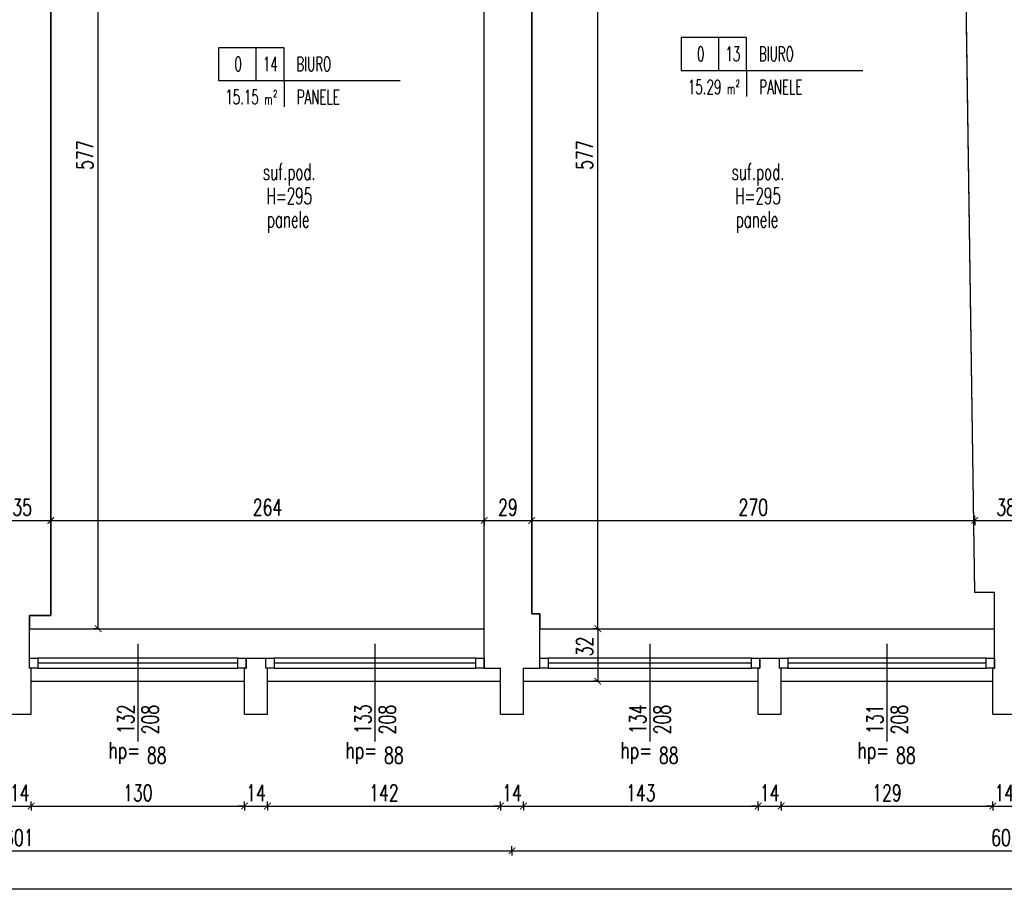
# Model space of a CAD drawing. Extents: x 36663 to 42423, y 7313 to 12123.
# Tile 13 of 54: x 38888 to 39488, y 7368 to 7901. Entities that reach past the tile are written whole.
import ezdxf
from ezdxf.enums import TextEntityAlignment as Align

# ---------------------------------------------------------------- set-up
doc = ezdxf.new("R2010")
doc.units = 0
doc.header["$MEASUREMENT"] = 0
doc.header["$PDMODE"] = 35
doc.header["$PDSIZE"] = 3
for name, color, linetype in [('W_area_1', 5, 'Continuous'), ('W_okna', 1, 'Continuous'), ('W_okna_txt', 1, 'Continuous'), ('W_opis_pomieszczen', 1, 'Continuous'), ('W_opisy', 2, 'Continuous'), ('W_posadzka', 4, 'Continuous'), ('W_przekrojowa', 6, 'Continuous'), ('W_rama_okna', 2, 'Continuous'), ('W_szklo', 4, 'Continuous'), ('W_widok', 21, 'Continuous'), ('W_wymiary', 1, 'Continuous')]:
    doc.layers.add(name, color=color, linetype=linetype)
doc.styles.add('c20', font='simplex.shx', dxfattribs={"width": 0.7})
doc.styles.add('Romans', font='simplex.shx', dxfattribs={"width": 0.6})
doc.dimstyles.new('c20_50', dxfattribs={"dimscale": 0.5, "dimtxt": 20, "dimasz": 8, "dimexe": 1.25, "dimexo": 0.625, "dimgap": 6, "dimtad": 1, "dimdec": 0, "dimrnd": 1, "dimtxsty": 'c20', "dimblk": 'ARCHTICK', "dimcen": 0, "dimse1": 1, "dimse2": 1, "dimclrd": 1, "dimclrt": 2, "dimadec": 0, "dimazin": 0, "dimtfac": 1, "dimtdec": 0, "dimtix": 1, "dimtmove": 1, "dimatfit": 3, "dimldrblk": 'ARCHTICK', "dimfxl": 1.25, "dimarcsym": 0})

# ---------------------------------------------------------------- blocks, each defined once
blk = doc.blocks.new('_ArchTick')
at = {"color": 2}
for q in [(0, 0.7), (0, -0.7)]:
    blk.add_line((0, 0), q, dxfattribs=at)
at = {"color": 0, "linetype": 'ByBlock', "const_width": 0.15}
blk.add_lwpolyline([(-0.5, -0.5), (0.5, 0.5)], dxfattribs=at)
blk = doc.blocks.new('*D88')
at = {"layer": 'Defpoints', "color": 0, "transparency": 16777216}
for p in [(38880.72, 7477.53), (38894.72, 7477.53), (38894.72, 7421.51)]:
    blk.add_point(p, dxfattribs=at)
at = {"layer": 'W_wymiary', "color": 1, "lineweight": -2, "transparency": 16777216}
for p, q in [((38880.72, 7421.51), (38876.72, 7421.51)), ((38880.72, 7421.51), (38894.72, 7421.51)), ((38894.72, 7421.51), (38898.72, 7421.51))]:
    blk.add_line(p, q, dxfattribs=at)
at = {"layer": 'W_wymiary', "color": 1, "lineweight": -2, "transparency": 16777216, "xscale": 4, "yscale": 4, "zscale": 4}
blk.add_blockref('_ArchTick', (38880.72, 7421.51), dxfattribs=at)
at = {"layer": 'W_wymiary', "color": 1, "lineweight": -2, "transparency": 16777216, "xscale": 4, "yscale": 4, "zscale": 4, "rotation": 180}
blk.add_blockref('_ArchTick', (38894.72, 7421.51), dxfattribs=at)
at = {"layer": 'W_wymiary', "color": 2, "transparency": 16777216, "insert": (38887.72, 7429.51), "char_height": 10, "attachment_point": 5, "style": 'c20'}
blk.add_mtext('14', dxfattribs=at)
blk = doc.blocks.new('*D89')
at = {"layer": 'Defpoints', "color": 0, "transparency": 16777216}
for p in [(38894.72, 7477.53), (39024.72, 7477.53), (39024.72, 7421.51)]:
    blk.add_point(p, dxfattribs=at)
at = {"layer": 'W_wymiary', "color": 1, "lineweight": -2, "transparency": 16777216}
blk.add_line((38894.72, 7421.51), (39024.72, 7421.51), dxfattribs=at)
at = {"layer": 'W_wymiary', "color": 1, "lineweight": -2, "transparency": 16777216, "xscale": 4, "yscale": 4, "zscale": 4, "rotation": 180}
blk.add_blockref('_ArchTick', (38894.72, 7421.51), dxfattribs=at)
at = {"layer": 'W_wymiary', "color": 1, "lineweight": -2, "transparency": 16777216, "xscale": 4, "yscale": 4, "zscale": 4}
blk.add_blockref('_ArchTick', (39024.72, 7421.51), dxfattribs=at)
at = {"layer": 'W_wymiary', "color": 2, "transparency": 16777216, "insert": (38959.72, 7429.51), "char_height": 10, "attachment_point": 5, "style": 'c20'}
blk.add_mtext('130', dxfattribs=at)
blk = doc.blocks.new('*D90')
at = {"layer": 'Defpoints', "color": 0, "transparency": 16777216}
for p in [(39024.72, 7477.53), (39038.72, 7477.53), (39038.72, 7421.51)]:
    blk.add_point(p, dxfattribs=at)
at = {"layer": 'W_wymiary', "color": 1, "lineweight": -2, "transparency": 16777216}
for p, q in [((39024.72, 7421.51), (39020.72, 7421.51)), ((39024.72, 7421.51), (39038.72, 7421.51)), ((39038.72, 7421.51), (39042.72, 7421.51))]:
    blk.add_line(p, q, dxfattribs=at)
at = {"layer": 'W_wymiary', "color": 1, "lineweight": -2, "transparency": 16777216, "xscale": 4, "yscale": 4, "zscale": 4}
blk.add_blockref('_ArchTick', (39024.72, 7421.51), dxfattribs=at)
at = {"layer": 'W_wymiary', "color": 1, "lineweight": -2, "transparency": 16777216, "xscale": 4, "yscale": 4, "zscale": 4, "rotation": 180}
blk.add_blockref('_ArchTick', (39038.72, 7421.51), dxfattribs=at)
at = {"layer": 'W_wymiary', "color": 2, "transparency": 16777216, "insert": (39031.72, 7429.51), "char_height": 10, "attachment_point": 5, "style": 'c20'}
blk.add_mtext('14', dxfattribs=at)
blk = doc.blocks.new('*D91')
at = {"layer": 'Defpoints', "color": 0, "transparency": 16777216}
for p in [(39038.72, 7477.53), (39180.72, 7477.53), (39180.72, 7421.51)]:
    blk.add_point(p, dxfattribs=at)
at = {"layer": 'W_wymiary', "color": 1, "lineweight": -2, "transparency": 16777216}
blk.add_line((39038.72, 7421.51), (39180.72, 7421.51), dxfattribs=at)
at = {"layer": 'W_wymiary', "color": 1, "lineweight": -2, "transparency": 16777216, "xscale": 4, "yscale": 4, "zscale": 4, "rotation": 180}
blk.add_blockref('_ArchTick', (39038.72, 7421.51), dxfattribs=at)
at = {"layer": 'W_wymiary', "color": 1, "lineweight": -2, "transparency": 16777216, "xscale": 4, "yscale": 4, "zscale": 4}
blk.add_blockref('_ArchTick', (39180.72, 7421.51), dxfattribs=at)
at = {"layer": 'W_wymiary', "color": 2, "transparency": 16777216, "insert": (39109.72, 7429.51), "char_height": 10, "attachment_point": 5, "style": 'c20'}
blk.add_mtext('142', dxfattribs=at)
blk = doc.blocks.new('*D92')
at = {"layer": 'Defpoints', "color": 0, "transparency": 16777216}
for p in [(39180.72, 7477.53), (39194.72, 7477.53), (39194.72, 7421.51)]:
    blk.add_point(p, dxfattribs=at)
at = {"layer": 'W_wymiary', "color": 1, "lineweight": -2, "transparency": 16777216}
for p, q in [((39180.72, 7421.51), (39176.72, 7421.51)), ((39180.72, 7421.51), (39194.72, 7421.51)), ((39194.72, 7421.51), (39198.72, 7421.51))]:
    blk.add_line(p, q, dxfattribs=at)
at = {"layer": 'W_wymiary', "color": 1, "lineweight": -2, "transparency": 16777216, "xscale": 4, "yscale": 4, "zscale": 4}
blk.add_blockref('_ArchTick', (39180.72, 7421.51), dxfattribs=at)
at = {"layer": 'W_wymiary', "color": 1, "lineweight": -2, "transparency": 16777216, "xscale": 4, "yscale": 4, "zscale": 4, "rotation": 180}
blk.add_blockref('_ArchTick', (39194.72, 7421.51), dxfattribs=at)
at = {"layer": 'W_wymiary', "color": 2, "transparency": 16777216, "insert": (39187.72, 7429.51), "char_height": 10, "attachment_point": 5, "style": 'c20'}
blk.add_mtext('14', dxfattribs=at)
blk = doc.blocks.new('*D93')
at = {"layer": 'Defpoints', "color": 0, "transparency": 16777216}
for p in [(39194.72, 7477.53), (39337.72, 7477.53), (39337.72, 7421.51)]:
    blk.add_point(p, dxfattribs=at)
at = {"layer": 'W_wymiary', "color": 1, "lineweight": -2, "transparency": 16777216}
blk.add_line((39194.72, 7421.51), (39337.72, 7421.51), dxfattribs=at)
at = {"layer": 'W_wymiary', "color": 1, "lineweight": -2, "transparency": 16777216, "xscale": 4, "yscale": 4, "zscale": 4, "rotation": 180}
blk.add_blockref('_ArchTick', (39194.72, 7421.51), dxfattribs=at)
at = {"layer": 'W_wymiary', "color": 1, "lineweight": -2, "transparency": 16777216, "xscale": 4, "yscale": 4, "zscale": 4}
blk.add_blockref('_ArchTick', (39337.72, 7421.51), dxfattribs=at)
at = {"layer": 'W_wymiary', "color": 2, "transparency": 16777216, "insert": (39266.22, 7429.51), "char_height": 10, "attachment_point": 5, "style": 'c20'}
blk.add_mtext('143', dxfattribs=at)
blk = doc.blocks.new('*D94')
at = {"layer": 'Defpoints', "color": 0, "transparency": 16777216}
for p in [(38586.72, 7421.51), (39187.72, 7421.51), (39187.72, 7394.22)]:
    blk.add_point(p, dxfattribs=at)
at = {"layer": 'W_wymiary', "color": 1, "lineweight": -2, "transparency": 16777216}
blk.add_line((38586.72, 7394.22), (39187.72, 7394.22), dxfattribs=at)
at = {"layer": 'W_wymiary', "color": 1, "lineweight": -2, "transparency": 16777216, "xscale": 4, "yscale": 4, "zscale": 4, "rotation": 180}
blk.add_blockref('_ArchTick', (38586.72, 7394.22), dxfattribs=at)
at = {"layer": 'W_wymiary', "color": 1, "lineweight": -2, "transparency": 16777216, "xscale": 4, "yscale": 4, "zscale": 4}
blk.add_blockref('_ArchTick', (39187.72, 7394.22), dxfattribs=at)
at = {"layer": 'W_wymiary', "color": 2, "transparency": 16777216, "insert": (38887.22, 7402.22), "char_height": 10, "attachment_point": 5, "style": 'c20'}
blk.add_mtext('601', dxfattribs=at)
blk = doc.blocks.new('*D95')
at = {"layer": 'Defpoints', "color": 0, "transparency": 16777216}
for p in [(39337.72, 7477.53), (39351.72, 7477.53), (39351.72, 7421.51)]:
    blk.add_point(p, dxfattribs=at)
at = {"layer": 'W_wymiary', "color": 1, "lineweight": -2, "transparency": 16777216}
for p, q in [((39337.72, 7421.51), (39333.72, 7421.51)), ((39337.72, 7421.51), (39351.72, 7421.51)), ((39351.72, 7421.51), (39355.72, 7421.51))]:
    blk.add_line(p, q, dxfattribs=at)
at = {"layer": 'W_wymiary', "color": 1, "lineweight": -2, "transparency": 16777216, "xscale": 4, "yscale": 4, "zscale": 4}
blk.add_blockref('_ArchTick', (39337.72, 7421.51), dxfattribs=at)
at = {"layer": 'W_wymiary', "color": 1, "lineweight": -2, "transparency": 16777216, "xscale": 4, "yscale": 4, "zscale": 4, "rotation": 180}
blk.add_blockref('_ArchTick', (39351.72, 7421.51), dxfattribs=at)
at = {"layer": 'W_wymiary', "color": 2, "transparency": 16777216, "insert": (39344.72, 7429.51), "char_height": 10, "attachment_point": 5, "style": 'c20'}
blk.add_mtext('14', dxfattribs=at)
blk = doc.blocks.new('*D96')
at = {"layer": 'Defpoints', "color": 0, "transparency": 16777216}
for p in [(39351.72, 7477.53), (39480.72, 7477.53), (39480.72, 7421.51)]:
    blk.add_point(p, dxfattribs=at)
at = {"layer": 'W_wymiary', "color": 1, "lineweight": -2, "transparency": 16777216}
blk.add_line((39351.72, 7421.51), (39480.72, 7421.51), dxfattribs=at)
at = {"layer": 'W_wymiary', "color": 1, "lineweight": -2, "transparency": 16777216, "xscale": 4, "yscale": 4, "zscale": 4, "rotation": 180}
blk.add_blockref('_ArchTick', (39351.72, 7421.51), dxfattribs=at)
at = {"layer": 'W_wymiary', "color": 1, "lineweight": -2, "transparency": 16777216, "xscale": 4, "yscale": 4, "zscale": 4}
blk.add_blockref('_ArchTick', (39480.72, 7421.51), dxfattribs=at)
at = {"layer": 'W_wymiary', "color": 2, "transparency": 16777216, "insert": (39416.22, 7429.51), "char_height": 10, "attachment_point": 5, "style": 'c20'}
blk.add_mtext('129', dxfattribs=at)
blk = doc.blocks.new('*D97')
at = {"layer": 'Defpoints', "color": 0, "transparency": 16777216}
for p in [(39480.72, 7477.53), (39494.72, 7477.53), (39494.72, 7421.51)]:
    blk.add_point(p, dxfattribs=at)
at = {"layer": 'W_wymiary', "color": 1, "lineweight": -2, "transparency": 16777216}
for p, q in [((39480.72, 7421.51), (39476.72, 7421.51)), ((39480.72, 7421.51), (39494.72, 7421.51)), ((39494.72, 7421.51), (39498.72, 7421.51))]:
    blk.add_line(p, q, dxfattribs=at)
at = {"layer": 'W_wymiary', "color": 1, "lineweight": -2, "transparency": 16777216, "xscale": 4, "yscale": 4, "zscale": 4}
blk.add_blockref('_ArchTick', (39480.72, 7421.51), dxfattribs=at)
at = {"layer": 'W_wymiary', "color": 1, "lineweight": -2, "transparency": 16777216, "xscale": 4, "yscale": 4, "zscale": 4, "rotation": 180}
blk.add_blockref('_ArchTick', (39494.72, 7421.51), dxfattribs=at)
at = {"layer": 'W_wymiary', "color": 2, "transparency": 16777216, "insert": (39487.72, 7429.51), "char_height": 10, "attachment_point": 5, "style": 'c20'}
blk.add_mtext('14', dxfattribs=at)
blk = doc.blocks.new('*D102')
at = {"layer": 'Defpoints', "color": 0, "transparency": 16777216}
for p in [(39187.72, 7421.51), (39789.72, 7421.51), (39789.72, 7394.22)]:
    blk.add_point(p, dxfattribs=at)
at = {"layer": 'W_wymiary', "color": 1, "lineweight": -2, "transparency": 16777216}
blk.add_line((39187.72, 7394.22), (39789.72, 7394.22), dxfattribs=at)
at = {"layer": 'W_wymiary', "color": 1, "lineweight": -2, "transparency": 16777216, "xscale": 4, "yscale": 4, "zscale": 4, "rotation": 180}
blk.add_blockref('_ArchTick', (39187.72, 7394.22), dxfattribs=at)
at = {"layer": 'W_wymiary', "color": 1, "lineweight": -2, "transparency": 16777216, "xscale": 4, "yscale": 4, "zscale": 4}
blk.add_blockref('_ArchTick', (39789.72, 7394.22), dxfattribs=at)
at = {"layer": 'W_wymiary', "color": 2, "transparency": 16777216, "insert": (39488.72, 7402.22), "char_height": 10, "attachment_point": 5, "style": 'c20'}
blk.add_mtext('602', dxfattribs=at)
blk = doc.blocks.new('*U134')
at = {"layer": 'W_okna'}
for p, q in [((127, 14), (5, 14)), ((5, 8), (127, 8))]:
    blk.add_line(p, q, dxfattribs=at)
at = {"layer": 'W_okna_txt', "color": 1}
blk.add_line((66, 22.82), (66, -36.65), dxfattribs=at)
at = {"layer": 'W_rama_okna'}
for points in [[(0, 8), (0, 14), (5, 14), (5, 8)], [(127, 8), (127, 14), (132, 14), (132, 8)]]:
    blk.add_lwpolyline(points, close=True, dxfattribs=at)
at = {"layer": 'W_szklo'}
blk.add_line((127, 11), (5, 11), dxfattribs=at)
at = {"color": 1, "style": 'c20', "width": 0.7}
blk.add_text('hp=', height=10, dxfattribs=at).set_placement((57.71, -42.06), align=Align.MIDDLE_CENTER)
blk.add_attdef('PARAPET', text='', height=10, dxfattribs=at).set_placement((36.01, 61.21), align=Align.MIDDLE_LEFT)
at = {"layer": 'W_okna_txt', "color": 1, "style": 'c20', "width": 0.7, "flags": 4}
for tag, p in [('SZER', (23.15, 39.17)), ('WYS', (38.02, 39.38))]:
    blk.add_attdef(tag, text='', height=10, rotation=90, dxfattribs=at).set_placement(p, align=Align.MIDDLE_CENTER)
blk = doc.blocks.new('*U133')
at = {"layer": 'W_okna'}
for p, q in [((128, 14), (5, 14)), ((5, 8), (128, 8))]:
    blk.add_line(p, q, dxfattribs=at)
at = {"layer": 'W_okna_txt', "color": 1}
blk.add_line((66.5, 22.82), (66.5, -36.65), dxfattribs=at)
at = {"layer": 'W_rama_okna'}
for points in [[(0, 8), (0, 14), (5, 14), (5, 8)], [(128, 8), (128, 14), (133, 14), (133, 8)]]:
    blk.add_lwpolyline(points, close=True, dxfattribs=at)
at = {"layer": 'W_szklo'}
blk.add_line((128, 11), (5, 11), dxfattribs=at)
at = {"color": 1, "style": 'c20', "width": 0.7}
blk.add_text('hp=', height=10, dxfattribs=at).set_placement((58.21, -42.06), align=Align.MIDDLE_CENTER)
blk.add_attdef('PARAPET', text='', height=10, dxfattribs=at).set_placement((36.01, 61.21), align=Align.MIDDLE_LEFT)
at = {"layer": 'W_okna_txt', "color": 1, "style": 'c20', "width": 0.7, "flags": 4}
for tag, p in [('SZER', (23.15, 39.17)), ('WYS', (38.02, 39.38))]:
    blk.add_attdef(tag, text='', height=10, rotation=90, dxfattribs=at).set_placement(p, align=Align.MIDDLE_CENTER)
blk = doc.blocks.new('*U132')
at = {"layer": 'W_okna'}
for p, q in [((129, 14), (5, 14)), ((5, 8), (129, 8))]:
    blk.add_line(p, q, dxfattribs=at)
at = {"layer": 'W_okna_txt', "color": 1}
blk.add_line((67, 22.82), (67, -36.65), dxfattribs=at)
at = {"layer": 'W_rama_okna'}
for points in [[(0, 8), (0, 14), (5, 14), (5, 8)], [(129, 8), (129, 14), (134, 14), (134, 8)]]:
    blk.add_lwpolyline(points, close=True, dxfattribs=at)
at = {"layer": 'W_szklo'}
blk.add_line((129, 11), (5, 11), dxfattribs=at)
at = {"color": 1, "style": 'c20', "width": 0.7}
blk.add_text('hp=', height=10, dxfattribs=at).set_placement((58.71, -42.06), align=Align.MIDDLE_CENTER)
blk.add_attdef('PARAPET', text='', height=10, dxfattribs=at).set_placement((36.01, 61.21), align=Align.MIDDLE_LEFT)
at = {"layer": 'W_okna_txt', "color": 1, "style": 'c20', "width": 0.7, "flags": 4}
for tag, p in [('SZER', (23.15, 39.17)), ('WYS', (38.02, 39.38))]:
    blk.add_attdef(tag, text='', height=10, rotation=90, dxfattribs=at).set_placement(p, align=Align.MIDDLE_CENTER)
blk = doc.blocks.new('*U130')
at = {"layer": 'W_okna'}
for p, q in [((126, 14), (5, 14)), ((5, 8), (126, 8))]:
    blk.add_line(p, q, dxfattribs=at)
at = {"layer": 'W_okna_txt', "color": 1}
blk.add_line((65.5, 22.82), (65.5, -36.65), dxfattribs=at)
at = {"layer": 'W_rama_okna'}
for points in [[(0, 8), (0, 14), (5, 14), (5, 8)], [(126, 8), (126, 14), (131, 14), (131, 8)]]:
    blk.add_lwpolyline(points, close=True, dxfattribs=at)
at = {"layer": 'W_szklo'}
blk.add_line((126, 11), (5, 11), dxfattribs=at)
at = {"color": 1, "style": 'c20', "width": 0.7}
blk.add_text('hp=', height=10, dxfattribs=at).set_placement((57.21, -42.06), align=Align.MIDDLE_CENTER)
blk.add_attdef('PARAPET', text='', height=10, dxfattribs=at).set_placement((36.01, 61.21), align=Align.MIDDLE_LEFT)
at = {"layer": 'W_okna_txt', "color": 1, "style": 'c20', "width": 0.7, "flags": 4}
for tag, p in [('SZER', (23.15, 39.17)), ('WYS', (38.02, 39.38))]:
    blk.add_attdef(tag, text='', height=10, rotation=90, dxfattribs=at).set_placement(p, align=Align.MIDDLE_CENTER)
blk = doc.blocks.new('*D145')
at = {"layer": 'Defpoints', "color": 0, "transparency": 16777216}
for p in [(38871.72, 7599.73), (38906.72, 7595.46), (38906.72, 7579.55)]:
    blk.add_point(p, dxfattribs=at)
at = {"layer": 'W_wymiary', "color": 1, "lineweight": -2, "transparency": 16777216}
blk.add_line((38871.72, 7595.46), (38906.72, 7595.46), dxfattribs=at)
at = {"layer": 'W_wymiary', "color": 1, "lineweight": -2, "transparency": 16777216, "xscale": 4, "yscale": 4, "zscale": 4, "rotation": 180}
blk.add_blockref('_ArchTick', (38871.72, 7595.46), dxfattribs=at)
at = {"layer": 'W_wymiary', "color": 1, "lineweight": -2, "transparency": 16777216, "xscale": 4, "yscale": 4, "zscale": 4}
blk.add_blockref('_ArchTick', (38906.72, 7595.46), dxfattribs=at)
at = {"layer": 'W_wymiary', "color": 2, "transparency": 16777216, "insert": (38889.22, 7603.46), "char_height": 10, "attachment_point": 5, "style": 'c20'}
blk.add_mtext('35', dxfattribs=at)
blk = doc.blocks.new('*D146')
at = {"layer": 'Defpoints', "color": 0, "transparency": 16777216}
for p in [(39170.72, 7595.46), (38906.72, 7579.55), (39170.72, 7579.55)]:
    blk.add_point(p, dxfattribs=at)
at = {"layer": 'W_wymiary', "color": 1, "lineweight": -2, "transparency": 16777216}
blk.add_line((38906.72, 7595.46), (39170.72, 7595.46), dxfattribs=at)
at = {"layer": 'W_wymiary', "color": 1, "lineweight": -2, "transparency": 16777216, "xscale": 4, "yscale": 4, "zscale": 4, "rotation": 180}
blk.add_blockref('_ArchTick', (38906.72, 7595.46), dxfattribs=at)
at = {"layer": 'W_wymiary', "color": 1, "lineweight": -2, "transparency": 16777216, "xscale": 4, "yscale": 4, "zscale": 4}
blk.add_blockref('_ArchTick', (39170.72, 7595.46), dxfattribs=at)
at = {"layer": 'W_wymiary', "color": 2, "transparency": 16777216, "insert": (39038.72, 7603.46), "char_height": 10, "attachment_point": 5, "style": 'c20'}
blk.add_mtext('264', dxfattribs=at)
blk = doc.blocks.new('*D147')
at = {"layer": 'Defpoints', "color": 0, "transparency": 16777216}
for p in [(39199.72, 7595.46), (39199.72, 7586.27), (39170.72, 7579.55)]:
    blk.add_point(p, dxfattribs=at)
at = {"layer": 'W_wymiary', "color": 1, "lineweight": -2, "transparency": 16777216}
blk.add_line((39170.72, 7595.46), (39199.72, 7595.46), dxfattribs=at)
at = {"layer": 'W_wymiary', "color": 1, "lineweight": -2, "transparency": 16777216, "xscale": 4, "yscale": 4, "zscale": 4, "rotation": 180}
blk.add_blockref('_ArchTick', (39170.72, 7595.46), dxfattribs=at)
at = {"layer": 'W_wymiary', "color": 1, "lineweight": -2, "transparency": 16777216, "xscale": 4, "yscale": 4, "zscale": 4}
blk.add_blockref('_ArchTick', (39199.72, 7595.46), dxfattribs=at)
at = {"layer": 'W_wymiary', "color": 2, "transparency": 16777216, "insert": (39185.22, 7603.46), "char_height": 10, "attachment_point": 5, "style": 'c20'}
blk.add_mtext('29', dxfattribs=at)
blk = doc.blocks.new('*D148')
at = {"layer": 'Defpoints', "color": 0, "transparency": 16777216}
for p in [(39469.72, 7595.46), (39199.72, 7586.27), (39469.72, 7574.09)]:
    blk.add_point(p, dxfattribs=at)
at = {"layer": 'W_wymiary', "color": 1, "lineweight": -2, "transparency": 16777216}
blk.add_line((39199.72, 7595.46), (39469.72, 7595.46), dxfattribs=at)
at = {"layer": 'W_wymiary', "color": 1, "lineweight": -2, "transparency": 16777216, "xscale": 4, "yscale": 4, "zscale": 4, "rotation": 180}
blk.add_blockref('_ArchTick', (39199.72, 7595.46), dxfattribs=at)
at = {"layer": 'W_wymiary', "color": 1, "lineweight": -2, "transparency": 16777216, "xscale": 4, "yscale": 4, "zscale": 4}
blk.add_blockref('_ArchTick', (39469.72, 7595.46), dxfattribs=at)
at = {"layer": 'W_wymiary', "color": 2, "transparency": 16777216, "insert": (39334.72, 7603.46), "char_height": 10, "attachment_point": 5, "style": 'c20'}
blk.add_mtext('270', dxfattribs=at)
blk = doc.blocks.new('*D155')
at = {"layer": 'Defpoints', "color": 0, "transparency": 16777216}
for p in [(38934.18, 8106.53), (38935.56, 8106.53), (38934.18, 7529.53)]:
    blk.add_point(p, dxfattribs=at)
at = {"layer": 'W_wymiary', "color": 1, "lineweight": -2, "transparency": 16777216}
blk.add_line((38935.56, 7529.53), (38935.56, 8106.53), dxfattribs=at)
at = {"layer": 'W_wymiary', "color": 1, "lineweight": -2, "transparency": 16777216, "xscale": 4, "yscale": 4, "zscale": 4}
for p, rotation in [((38935.56, 8106.53), 90), ((38935.56, 7529.53), 270)]:
    blk.add_blockref('_ArchTick', p, dxfattribs=dict(at, rotation=rotation))
at = {"layer": 'W_wymiary', "color": 2, "transparency": 16777216, "insert": (38927.56, 7818.03), "char_height": 10, "attachment_point": 5, "rotation": 90, "style": 'c20'}
blk.add_mtext('577', dxfattribs=at)
blk = doc.blocks.new('*D156')
at = {"layer": 'Defpoints', "color": 0, "transparency": 16777216}
for p in [(39223.36, 8106.53), (39239.98, 8106.53), (39223.36, 7529.53)]:
    blk.add_point(p, dxfattribs=at)
at = {"layer": 'W_wymiary', "color": 1, "lineweight": -2, "transparency": 16777216}
blk.add_line((39239.98, 7529.53), (39239.98, 8106.53), dxfattribs=at)
at = {"layer": 'W_wymiary', "color": 1, "lineweight": -2, "transparency": 16777216, "xscale": 4, "yscale": 4, "zscale": 4}
for p, rotation in [((39239.98, 8106.53), 90), ((39239.98, 7529.53), 270)]:
    blk.add_blockref('_ArchTick', p, dxfattribs=dict(at, rotation=rotation))
at = {"layer": 'W_wymiary', "color": 2, "transparency": 16777216, "insert": (39231.98, 7818.03), "char_height": 10, "attachment_point": 5, "rotation": 90, "style": 'c20'}
blk.add_mtext('577', dxfattribs=at)
blk = doc.blocks.new('*D160')
at = {"layer": 'Defpoints', "color": 0, "transparency": 16777216}
for p in [(39223.36, 7529.53), (39239.98, 7497.53), (39250.05, 7497.53)]:
    blk.add_point(p, dxfattribs=at)
at = {"layer": 'W_wymiary', "color": 1, "lineweight": -2, "transparency": 16777216}
blk.add_line((39239.98, 7529.53), (39239.98, 7497.53), dxfattribs=at)
at = {"layer": 'W_wymiary', "color": 1, "lineweight": -2, "transparency": 16777216, "xscale": 4, "yscale": 4, "zscale": 4}
for p, rotation in [((39239.98, 7529.53), 90), ((39239.98, 7497.53), 270)]:
    blk.add_blockref('_ArchTick', p, dxfattribs=dict(at, rotation=rotation))
at = {"layer": 'W_wymiary', "color": 2, "transparency": 16777216, "insert": (39231.98, 7518.69), "char_height": 10, "attachment_point": 5, "rotation": 90, "style": 'c20'}
blk.add_mtext('32', dxfattribs=at)
blk = doc.blocks.new('*D161')
at = {"layer": 'Defpoints', "color": 0, "transparency": 16777216}
for p in [(39507.99, 7595.46), (39469.72, 7574.09), (39507.99, 7533.53)]:
    blk.add_point(p, dxfattribs=at)
at = {"layer": 'W_wymiary', "color": 1, "lineweight": -2, "transparency": 16777216}
blk.add_line((39469.72, 7595.46), (39507.99, 7595.46), dxfattribs=at)
at = {"layer": 'W_wymiary', "color": 1, "lineweight": -2, "transparency": 16777216, "xscale": 4, "yscale": 4, "zscale": 4, "rotation": 180}
blk.add_blockref('_ArchTick', (39469.72, 7595.46), dxfattribs=at)
at = {"layer": 'W_wymiary', "color": 1, "lineweight": -2, "transparency": 16777216, "xscale": 4, "yscale": 4, "zscale": 4}
blk.add_blockref('_ArchTick', (39507.99, 7595.46), dxfattribs=at)
at = {"layer": 'W_wymiary', "color": 2, "transparency": 16777216, "insert": (39488.85, 7603.46), "char_height": 10, "attachment_point": 5, "style": 'c20'}
blk.add_mtext('38', dxfattribs=at)
blk = doc.blocks.new('*D306')
at = {"layer": 'Defpoints', "color": 0, "transparency": 16777216}
for p in [(36741.24, 7517.85), (40161.56, 7477.53), (40161.56, 7371.12)]:
    blk.add_point(p, dxfattribs=at)
at = {"layer": 'W_wymiary', "color": 1, "lineweight": -2, "transparency": 16777216}
blk.add_line((36741.24, 7371.12), (40161.56, 7371.12), dxfattribs=at)
at = {"layer": 'W_wymiary', "color": 1, "lineweight": -2, "transparency": 16777216, "xscale": 4, "yscale": 4, "zscale": 4, "rotation": 180}
blk.add_blockref('_ArchTick', (36741.24, 7371.12), dxfattribs=at)
at = {"layer": 'W_wymiary', "color": 1, "lineweight": -2, "transparency": 16777216, "xscale": 4, "yscale": 4, "zscale": 4}
blk.add_blockref('_ArchTick', (40161.56, 7371.12), dxfattribs=at)
at = {"layer": 'W_wymiary', "color": 2, "transparency": 16777216, "insert": (38451.4, 7379.12), "char_height": 10, "attachment_point": 5, "style": 'c20'}
blk.add_mtext('3420', dxfattribs=at)
blk = doc.blocks.new('POM')
at = {"color": 1}
for p, q in [((28.54, 0), (28.54, -25)), ((50, -25), (138.5, -25)), ((50, -25), (50, -44.93))]:
    blk.add_line(p, q, dxfattribs=at)
blk.add_lwpolyline([(0, -25), (50, -25), (50, 0), (0, 0)], close=True, dxfattribs=at)
at = {"color": 2, "style": 'Romans', "width": 0.6}
for s, height, p in [('m', 8, (35.05, -43.22)), ('2', 5.4, (41.68, -37.62))]:
    blk.add_text(s, height=height, dxfattribs=at).set_placement(p)
for tag, p in [('0', (15.04, -17.92)), ('88', (39.46, -17.92))]:
    blk.add_attdef(tag, text='', height=11, dxfattribs=at).set_placement(p, align=Align.CENTER)
for tag, p in [('POKOJ-DZIENNY', (59.33, -17.92)), ('WYKŁADZINA', (59.65, -43.09))]:
    blk.add_attdef(tag, p, '', height=11, dxfattribs=at)
blk.add_attdef('22.22', text='', height=11, dxfattribs=at).set_placement((30.72, -43.07), align=Align.RIGHT)

msp = doc.modelspace()

# ---------------------------------------------------------------- linework, layer by layer
at = {"layer": 'W_area_1'}
for points in [[(39170.72, 8016.53), (39160.72, 8016.53), (39160.72, 8030.53), (39160.72, 8044.53), (39160.72, 8106.53), (39144.72, 8106.53), (39054.72, 8106.53), (38906.72, 8106.53), (38906.72, 7537.53), (38893.72, 7537.53), (38893.72, 7529.53), (39170.72, 7529.53)], [(39461.72, 8106.53), (39414.11, 8106.53), (39324.11, 8106.53), (39209.72, 8106.53), (39209.72, 8072.53), (39209.72, 8058.53), (39209.72, 8016.53), (39199.72, 8016.53), (39199.72, 7538.53), (39204.72, 7538.53), (39204.72, 7529.53), (39481.72, 7529.53), (39481.72, 7551.53), (39469.72, 7551.53)]]:
    msp.add_lwpolyline(points, close=True, dxfattribs=at)
at = {"layer": 'W_przekrojowa'}
for p, q in [((38906.72, 7537.53), (38906.72, 8106.53)), ((39469.72, 7551.53), (39461.72, 8106.53)), ((39170.72, 7505.53), (39170.72, 8016.53)), ((39199.72, 7538.53), (39199.72, 8016.53)), ((39481.72, 7551.53), (39469.72, 7551.53)), ((39481.72, 7511.53), (39481.72, 7551.53)), ((38893.72, 7511.53), (38893.72, 7537.53)), ((38893.72, 7537.53), (38906.72, 7537.53)), ((39204.72, 7538.53), (39199.72, 7538.53)), ((39204.72, 7505.53), (39204.72, 7538.53)), ((38893.72, 7505.53), (38893.72, 7511.53)), ((39025.72, 7511.53), (39037.72, 7511.53)), ((39025.72, 7505.53), (39025.72, 7511.53)), ((39037.72, 7505.53), (39037.72, 7511.53)), ((39338.72, 7511.53), (39350.72, 7511.53)), ((39338.72, 7505.53), (39338.72, 7511.53)), ((39350.72, 7505.53), (39350.72, 7511.53)), ((39481.72, 7505.53), (39481.72, 7511.53)), ((38894.72, 7505.53), (38893.72, 7505.53)), ((38894.72, 7477.53), (38894.72, 7505.53)), ((39024.72, 7477.53), (39024.72, 7505.53)), ((39024.72, 7505.53), (39025.72, 7505.53)), ((39038.72, 7505.53), (39037.72, 7505.53)), ((39038.72, 7477.53), (39038.72, 7505.53)), ((39170.72, 7505.53), (39180.72, 7505.53)), ((39180.72, 7477.53), (39180.72, 7505.53)), ((39194.72, 7477.53), (39194.72, 7505.53)), ((39194.72, 7505.53), (39204.72, 7505.53)), ((39337.72, 7477.53), (39337.72, 7505.53)), ((39337.72, 7505.53), (39338.72, 7505.53)), ((39351.72, 7505.53), (39350.72, 7505.53)), ((39351.72, 7477.53), (39351.72, 7505.53)), ((39480.72, 7477.53), (39480.72, 7505.53)), ((39480.72, 7505.53), (39481.72, 7505.53)), ((38880.72, 7477.53), (38894.72, 7477.53)), ((39024.72, 7477.53), (39038.72, 7477.53)), ((39180.72, 7477.53), (39194.72, 7477.53)), ((39337.72, 7477.53), (39351.72, 7477.53)), ((39480.72, 7477.53), (39494.72, 7477.53))]:
    msp.add_line(p, q, dxfattribs=at)
at = {"layer": 'W_widok'}
for p, q in [((38893.72, 7529.53), (39170.72, 7529.53)), ((39204.72, 7529.53), (39481.72, 7529.53)), ((38894.72, 7497.53), (39024.72, 7497.53)), ((39038.72, 7497.53), (39180.72, 7497.53)), ((39194.72, 7497.53), (39337.72, 7497.53)), ((39351.72, 7497.53), (39480.72, 7497.53))]:
    msp.add_line(p, q, dxfattribs=at)

# ---------------------------------------------------------------- block references
at = {"layer": 'W_okna'}
ref = msp.add_blockref('*U134', (38893.72, 7497.53), dxfattribs=at)
ref.add_attrib('SZER', '132', dxfattribs={"layer": 'W_okna_txt', "color": 1, "height": 10, "rotation": 90, "style": 'c20', "width": 0.7, "flags": 4}).set_placement((38952.38, 7474.36), align=Align.MIDDLE_CENTER)
ref.add_attrib('WYS', '208', dxfattribs={"layer": 'W_okna_txt', "color": 1, "height": 10, "rotation": 90, "style": 'c20', "width": 0.7, "flags": 4}).set_placement((38967.24, 7474.15), align=Align.MIDDLE_CENTER)
ref.add_attrib('PARAPET', '88', dxfattribs={"layer": '0', "color": 1, "height": 10, "style": 'c20', "width": 0.7}).set_placement((38965.24, 7452.32), align=Align.MIDDLE_LEFT)
ref = msp.add_blockref('*U133', (39037.72, 7497.53), dxfattribs=at)
ref.add_attrib('SZER', '133', dxfattribs={"layer": 'W_okna_txt', "color": 1, "height": 10, "rotation": 90, "style": 'c20', "width": 0.7, "flags": 4}).set_placement((39096.88, 7474.36), align=Align.MIDDLE_CENTER)
ref.add_attrib('WYS', '208', dxfattribs={"layer": 'W_okna_txt', "color": 1, "height": 10, "rotation": 90, "style": 'c20', "width": 0.7, "flags": 4}).set_placement((39111.74, 7474.15), align=Align.MIDDLE_CENTER)
ref.add_attrib('PARAPET', '88', dxfattribs={"layer": '0', "color": 1, "height": 10, "style": 'c20', "width": 0.7}).set_placement((39109.74, 7452.32), align=Align.MIDDLE_LEFT)
ref = msp.add_blockref('*U132', (39204.72, 7497.53), dxfattribs=at)
ref.add_attrib('SZER', '134', dxfattribs={"layer": 'W_okna_txt', "color": 1, "height": 10, "rotation": 90, "style": 'c20', "width": 0.7, "flags": 4}).set_placement((39264.38, 7474.36), align=Align.MIDDLE_CENTER)
ref.add_attrib('WYS', '208', dxfattribs={"layer": 'W_okna_txt', "color": 1, "height": 10, "rotation": 90, "style": 'c20', "width": 0.7, "flags": 4}).set_placement((39279.24, 7474.15), align=Align.MIDDLE_CENTER)
ref.add_attrib('PARAPET', '88', dxfattribs={"layer": '0', "color": 1, "height": 10, "style": 'c20', "width": 0.7}).set_placement((39277.24, 7452.32), align=Align.MIDDLE_LEFT)
ref = msp.add_blockref('*U130', (39350.72, 7497.53), dxfattribs=at)
ref.add_attrib('SZER', '131', dxfattribs={"layer": 'W_okna_txt', "color": 1, "height": 10, "rotation": 90, "style": 'c20', "width": 0.7, "flags": 4}).set_placement((39408.88, 7474.36), align=Align.MIDDLE_CENTER)
ref.add_attrib('WYS', '208', dxfattribs={"layer": 'W_okna_txt', "color": 1, "height": 10, "rotation": 90, "style": 'c20', "width": 0.7, "flags": 4}).set_placement((39423.74, 7474.15), align=Align.MIDDLE_CENTER)
ref.add_attrib('PARAPET', '88', dxfattribs={"layer": '0', "color": 1, "height": 10, "style": 'c20', "width": 0.7}).set_placement((39421.74, 7452.32), align=Align.MIDDLE_LEFT)
at = {"layer": 'W_opis_pomieszczen', "xscale": 0.8000000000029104, "yscale": 0.8000000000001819, "zscale": 0.8}
for p, values in [((39290.71, 7889.65), {'88': '13', '22.22': '15.29', 'POKOJ-DZIENNY': 'BIURO', 'WYKŁADZINA': 'PANELE', '0': '0'}), ((39008.83, 7883.46), {'88': '14', '22.22': '15.15', 'POKOJ-DZIENNY': 'BIURO', 'WYKŁADZINA': 'PANELE', '0': '0'})]:
    msp.add_blockref('POM', p, dxfattribs=at).add_auto_attribs(values)

# ---------------------------------------------------------------- texts
at = {"layer": 'W_opisy', "style": 'c20', "width": 0.6}
for s, p in [('suf.pod.', (39051.99, 7807.88)), ('suf.pod.', (39337.63, 7807.88)), ('H=295', (39051.99, 7793.14)), ('H=295', (39337.63, 7793.14))]:
    msp.add_text(s, height=10, dxfattribs=at).set_placement(p, align=Align.MIDDLE_CENTER)
at = {"layer": 'W_posadzka', "style": 'c20', "width": 0.6}
for p in [(39051.37, 7778.94), (39337.01, 7778.94)]:
    msp.add_text('panele', height=10, dxfattribs=at).set_placement(p, align=Align.MIDDLE_CENTER)

# ---------------------------------------------------------------- dimensions: what is measured, and where the dimension line sits
at = {"layer": 'W_wymiary'}
for base, p1, p2, picture, middle in [((38935.56, 8106.53), (38934.18, 7529.53), (38934.18, 8106.53), '*D155', (38927.56, 7818.03)), ((39239.98, 8106.53), (39223.36, 7529.53), (39223.36, 8106.53), '*D156', (39231.98, 7818.03))]:
    dim = msp.add_linear_dim(base=base, p1=p1, p2=p2, angle=90, dimstyle='c20_50', dxfattribs=at)
    dim.commit()
    dim.dimension.update_dxf_attribs({"geometry": picture, "text_midpoint": middle})
for base, p1, p2, picture, middle in [((38906.72, 7595.46), (38871.72, 7599.73), (38906.72, 7579.55), '*D145', (38889.22, 7603.46)), ((39170.72, 7595.46), (38906.72, 7579.55), (39170.72, 7579.55), '*D146', (39038.72, 7603.46)), ((39199.72, 7595.46), (39170.72, 7579.55), (39199.72, 7586.27), '*D147', (39185.22, 7603.46)), ((39469.72, 7595.46), (39199.72, 7586.27), (39469.72, 7574.09), '*D148', (39334.72, 7603.46)), ((39507.99, 7595.46), (39469.72, 7574.09), (39507.99, 7533.53), '*D161', (39488.85, 7603.46)), ((40161.56, 7371.12), (36741.24, 7517.85), (40161.56, 7477.53), '*D306', (38451.4, 7379.12)), ((38894.72, 7421.51), (38880.72, 7477.53), (38894.72, 7477.53), '*D88', (38887.72, 7429.51)), ((39024.72, 7421.51), (38894.72, 7477.53), (39024.72, 7477.53), '*D89', (38959.72, 7429.51)), ((39038.72, 7421.51), (39024.72, 7477.53), (39038.72, 7477.53), '*D90', (39031.72, 7429.51)), ((39180.72, 7421.51), (39038.72, 7477.53), (39180.72, 7477.53), '*D91', (39109.72, 7429.51)), ((39194.72, 7421.51), (39180.72, 7477.53), (39194.72, 7477.53), '*D92', (39187.72, 7429.51)), ((39337.72, 7421.51), (39194.72, 7477.53), (39337.72, 7477.53), '*D93', (39266.22, 7429.51)), ((39351.72, 7421.51), (39337.72, 7477.53), (39351.72, 7477.53), '*D95', (39344.72, 7429.51)), ((39480.72, 7421.51), (39351.72, 7477.53), (39480.72, 7477.53), '*D96', (39416.22, 7429.51)), ((39494.72, 7421.51), (39480.72, 7477.53), (39494.72, 7477.53), '*D97', (39487.72, 7429.51)), ((39187.72, 7394.22), (38586.72, 7421.51), (39187.72, 7421.51), '*D94', (38887.22, 7402.22)), ((39789.72, 7394.22), (39187.72, 7421.51), (39789.72, 7421.51), '*D102', (39488.72, 7402.22))]:
    dim = msp.add_linear_dim(base=base, p1=p1, p2=p2, dimstyle='c20_50', dxfattribs=at)
    dim.commit()
    dim.dimension.update_dxf_attribs({"geometry": picture, "text_midpoint": middle})
dim = msp.add_linear_dim(base=(39239.98, 7497.53), p1=(39223.36, 7529.53), p2=(39250.05, 7497.53), angle=90, dimstyle='c20_50', dxfattribs=at)
dim.commit()
dim.dimension.update_dxf_attribs({"geometry": '*D160', "text_midpoint": (39239.98, 7518.69), "dimtype": 128})

doc.saveas('drawing.dxf')
